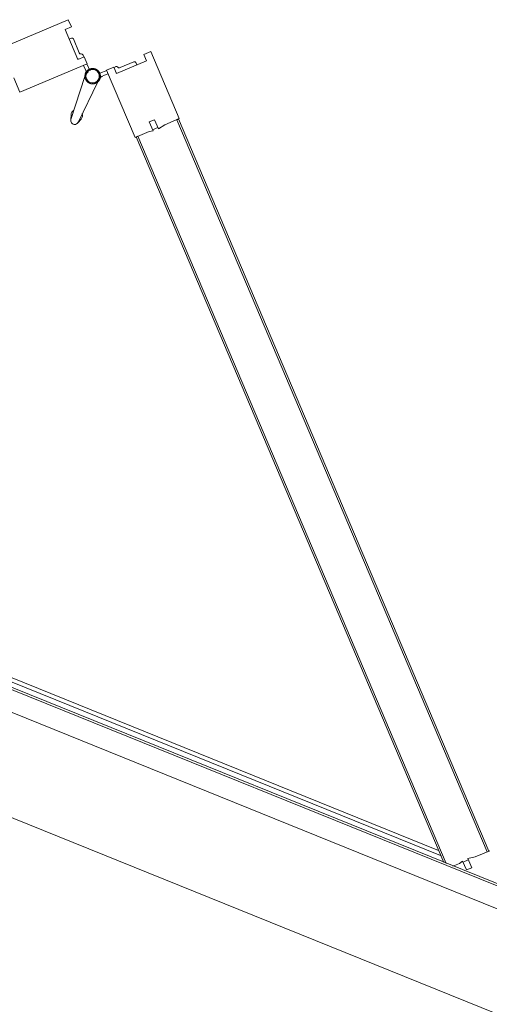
# Model space of a CAD drawing. Header units: millimetres. Extents: x 1512 to 2105, y 794 to 1149.
# Tile 38 of 256: x 1640.404 to 1640.893, y 863.256 to 864.283. Entities that reach past the tile are written whole.
import ezdxf

# ---------------------------------------------------------------- set-up
doc = ezdxf.new("R2010")
doc.units = ezdxf.units.MM
doc.layers.add('A-DOOR', color=31, linetype='Continuous', lineweight=9)

# ---------------------------------------------------------------- blocks, each defined once
blk = doc.blocks.new('5-panel_Bi-fold_external_door_10806 - Type 1-225860-همکف')
at = {"layer": 'A-DOOR'}
for p, q in [((-1.6227, 0.7434), (-1.6764, 0.6897)), ((-1.617, 0.7378), (-1.6227, 0.7434)), ((-1.5305, 0.7449), (-1.5362, 0.7393)), ((-1.4768, 0.6912), (-1.5305, 0.7449)), ((-1.6219, 0.7328), (-1.617, 0.7378)), ((-1.5979, 0.7088), (-1.6219, 0.7328)), ((-1.5312, 0.7343), (-1.5553, 0.7103)), ((-1.5362, 0.7393), (-1.5312, 0.7343)), ((-1.6124, 0.7268), (-1.6142, 0.7251)), ((-1.6124, 0.7268), (-1.6142, 0.7251)), ((-1.6124, 0.7268), (-1.6142, 0.7251)), ((-1.5992, 0.7157), (-1.6103, 0.7268)), ((-1.5429, 0.7284), (-1.554, 0.7173)), ((-1.539, 0.7266), (-1.5407, 0.7284)), ((-1.539, 0.7266), (-1.5407, 0.7284)), ((-1.539, 0.7266), (-1.5407, 0.7284)), ((-1.593, 0.7137), (-1.5979, 0.7088)), ((-1.5931, 0.7136), (-1.5946, 0.715)), ((-1.5873, 0.7081), (-1.593, 0.7137)), ((-1.5657, 0.7094), (-1.5713, 0.7039)), ((-1.5602, 0.7153), (-1.5659, 0.7096)), ((-1.5659, 0.7096), (-1.5121, 0.6558)), ((-1.5553, 0.7103), (-1.5602, 0.7153)), ((-1.5586, 0.7165), (-1.56, 0.7151)), ((-1.641, 0.6543), (-1.5873, 0.7081)), ((-1.5901, 0.7052), (-1.5858, 0.701)), ((-1.5821, 0.7025), (-1.5875, 0.7079)), ((-1.5706, 0.7031), (-1.5708, 0.7033)), ((-1.5706, 0.7031), (-1.5708, 0.7033)), ((-1.5706, 0.7031), (-1.5708, 0.7033)), ((-1.5706, 0.7031), (-1.5708, 0.7033)), ((-1.5706, 0.7031), (-1.5708, 0.7033)), ((-1.5706, 0.7031), (-1.5708, 0.7033)), ((-1.5706, 0.7031), (-1.5708, 0.7033)), ((-1.5706, 0.7031), (-1.5708, 0.7033)), ((-1.5706, 0.7031), (-1.5708, 0.7033)), ((-1.5673, 0.7025), (-1.5631, 0.7068)), ((-1.5844, 0.695), (-1.5811, 0.648)), ((-1.5731, 0.648), (-1.5698, 0.695)), ((-1.4883, 0.6797), (-1.4768, 0.6912)), ((-1.4789, 0.6891), (-1.4775, 0.6905)), ((-1.4789, 0.6891), (-0.8926, 0.1027)), ((-1.4775, 0.6905), (-0.8912, 0.1042)), ((-1.5045, 0.6762), (-1.5003, 0.6804)), ((-1.5003, 0.6804), (-1.493, 0.6731)), ((-1.493, 0.6731), (-1.4883, 0.6797)), ((-1.4974, 0.6691), (-1.5045, 0.6762)), ((-1.501, 0.667), (-1.4974, 0.6691)), ((-1.4982, 0.6698), (-1.4939, 0.6741)), ((-1.6526, 0.6659), (-1.641, 0.6543)), ((-1.5121, 0.6558), (-1.501, 0.667)), ((-1.5114, 0.6566), (-1.51, 0.658)), ((-1.51, 0.658), (-0.9275, 0.0755)), ((-1.5827, 0.6523), (-1.5809, 0.647)), ((-1.5827, 0.6523), (-1.5811, 0.648)), ((-1.5809, 0.647), (-1.5827, 0.6523)), ((-1.5809, 0.647), (-1.5811, 0.648)), ((-1.5733, 0.647), (-1.5714, 0.6523)), ((-1.5714, 0.6523), (-1.5733, 0.647)), ((-1.5733, 0.647), (-1.5732, 0.6474)), ((-1.5714, 0.6523), (-1.5731, 0.648)), ((-1.5114, 0.6566), (-0.9303, 0.0755)), ((-0.8905, 0.1049), (-0.902, 0.0933)), ((-0.8912, 0.1042), (-0.8926, 0.1027)), ((-0.902, 0.0933), (-0.9086, 0.0887)), ((-0.94, 0.0851), (-2.2117, 0.0851)), ((-0.9126, 0.0842), (-0.9147, 0.0807)), ((-0.9055, 0.0771), (-0.9126, 0.0842)), ((-0.9076, 0.0877), (-0.9118, 0.0835)), ((-0.9086, 0.0887), (-0.9012, 0.0814)), ((2.581, 0.0759), (-2.331, 0.0759)), ((2.581, 0.0737), (-2.331, 0.0737)), ((-2.2157, 0.0811), (-0.936, 0.0811)), ((-0.9147, 0.0807), (-0.9199, 0.0755)), ((-0.9012, 0.0814), (-0.9055, 0.0771)), ((-2.331, 0.0516), (2.581, 0.0516)), ((-2.331, -0.05), (2.581, -0.05))]:
    blk.add_line(p, q, dxfattribs=at)
at = {"layer": 'A-DOOR', "flags": 128}
for points in [[(-1.5771, 0.7063), (-1.5774, 0.7063), (-1.5777, 0.7063), (-1.578, 0.7063), (-1.5784, 0.7062), (-1.5787, 0.7062), (-1.579, 0.7061), (-1.5793, 0.706), (-1.5796, 0.7059), (-1.5799, 0.7058), (-1.5802, 0.7057), (-1.5805, 0.7056), (-1.5808, 0.7054), (-1.5811, 0.7053), (-1.5813, 0.7051), (-1.5816, 0.7049), (-1.5819, 0.7048), (-1.5821, 0.7046), (-1.5824, 0.7044), (-1.5826, 0.7041), (-1.5828, 0.7039), (-1.583, 0.7037), (-1.5832, 0.7034), (-1.5834, 0.7032), (-1.5836, 0.7029), (-1.5838, 0.7027), (-1.584, 0.7024), (-1.5841, 0.7021), (-1.5843, 0.7018), (-1.5844, 0.7015), (-1.5845, 0.7012), (-1.5846, 0.7009), (-1.5847, 0.7006), (-1.5848, 0.7003), (-1.5849, 0.7), (-1.585, 0.6997), (-1.585, 0.6994), (-1.585, 0.6991), (-1.5851, 0.6987), (-1.5851, 0.6984), (-1.5851, 0.6981), (-1.5851, 0.6978), (-1.585, 0.6975), (-1.585, 0.6972), (-1.5849, 0.6968), (-1.5849, 0.6965), (-1.5848, 0.6962), (-1.5847, 0.6959), (-1.5846, 0.6956), (-1.5845, 0.6953), (-1.5844, 0.695), (-1.5842, 0.6947), (-1.5841, 0.6944), (-1.5839, 0.6942), (-1.5837, 0.6939), (-1.5836, 0.6936), (-1.5834, 0.6934), (-1.5832, 0.6931), (-1.5829, 0.6929), (-1.5827, 0.6927), (-1.5825, 0.6924), (-1.5822, 0.6922), (-1.582, 0.692), (-1.5817, 0.6918), (-1.5815, 0.6917), (-1.5812, 0.6915), (-1.5809, 0.6913), (-1.5806, 0.6912), (-1.5804, 0.691), (-1.5801, 0.6909), (-1.5798, 0.6908), (-1.5795, 0.6907), (-1.5792, 0.6906), (-1.5788, 0.6905), (-1.5785, 0.6905), (-1.5782, 0.6904), (-1.5779, 0.6904), (-1.5776, 0.6904), (-1.5773, 0.6903), (-1.5771, 0.6903)], [(-1.5845, 0.7012), (-1.5846, 0.7009), (-1.5847, 0.7006), (-1.5848, 0.7003), (-1.5849, 0.7), (-1.585, 0.6997), (-1.585, 0.6994), (-1.585, 0.6991), (-1.5851, 0.6987), (-1.5851, 0.6984), (-1.5851, 0.6981), (-1.5851, 0.6978), (-1.585, 0.6975), (-1.585, 0.6972), (-1.5849, 0.6968), (-1.5849, 0.6965), (-1.5848, 0.6962), (-1.5847, 0.6959), (-1.5846, 0.6956), (-1.5845, 0.6953)], [(-1.5845, 0.7012), (-1.5846, 0.7009), (-1.5847, 0.7006), (-1.5848, 0.7003), (-1.5849, 0.7), (-1.585, 0.6997), (-1.585, 0.6994), (-1.585, 0.6991), (-1.5851, 0.6987), (-1.5851, 0.6984), (-1.5851, 0.6981), (-1.5851, 0.6978), (-1.585, 0.6975), (-1.585, 0.6972), (-1.5849, 0.6968), (-1.5849, 0.6965), (-1.5848, 0.6962), (-1.5847, 0.6959), (-1.5846, 0.6956), (-1.5845, 0.6953)], [(-1.5845, 0.7012), (-1.5846, 0.7009), (-1.5847, 0.7006), (-1.5848, 0.7003), (-1.5849, 0.7), (-1.585, 0.6997), (-1.585, 0.6994), (-1.585, 0.6991), (-1.5851, 0.6987), (-1.5851, 0.6984), (-1.5851, 0.6981), (-1.5851, 0.6978), (-1.585, 0.6975), (-1.585, 0.6972), (-1.5849, 0.6968), (-1.5849, 0.6965), (-1.5848, 0.6962), (-1.5847, 0.6959), (-1.5846, 0.6956), (-1.5845, 0.6953)], [(-1.5845, 0.7012), (-1.5846, 0.7009), (-1.5847, 0.7006), (-1.5848, 0.7003), (-1.5849, 0.7), (-1.585, 0.6997), (-1.585, 0.6994), (-1.585, 0.6991), (-1.5851, 0.6987), (-1.5851, 0.6984), (-1.5851, 0.6981), (-1.5851, 0.6978), (-1.585, 0.6975), (-1.585, 0.6972), (-1.5849, 0.6968), (-1.5849, 0.6965), (-1.5848, 0.6962), (-1.5847, 0.6959), (-1.5846, 0.6956), (-1.5845, 0.6953)], [(-1.5845, 0.7012), (-1.5846, 0.7009), (-1.5847, 0.7006), (-1.5848, 0.7003), (-1.5849, 0.7), (-1.585, 0.6997), (-1.585, 0.6994), (-1.585, 0.6991), (-1.5851, 0.6987), (-1.5851, 0.6984), (-1.5851, 0.6981), (-1.5851, 0.6978), (-1.585, 0.6975), (-1.585, 0.6972), (-1.5849, 0.6968), (-1.5849, 0.6965), (-1.5848, 0.6962), (-1.5847, 0.6959), (-1.5846, 0.6956), (-1.5845, 0.6953)], [(-1.5845, 0.7012), (-1.5846, 0.7009), (-1.5847, 0.7006), (-1.5848, 0.7003), (-1.5849, 0.7), (-1.585, 0.6997), (-1.585, 0.6994), (-1.585, 0.6991), (-1.5851, 0.6987), (-1.5851, 0.6984), (-1.5851, 0.6981), (-1.5851, 0.6978), (-1.585, 0.6975), (-1.585, 0.6972), (-1.5849, 0.6968), (-1.5849, 0.6965), (-1.5848, 0.6962), (-1.5847, 0.6959), (-1.5846, 0.6956), (-1.5845, 0.6953), (-1.5844, 0.695), (-1.5842, 0.6947), (-1.5841, 0.6944), (-1.5839, 0.6942), (-1.5837, 0.6939), (-1.5836, 0.6936), (-1.5834, 0.6934), (-1.5832, 0.6931), (-1.5829, 0.6929), (-1.5827, 0.6927), (-1.5825, 0.6924), (-1.5822, 0.6922), (-1.582, 0.692), (-1.5817, 0.6918), (-1.5815, 0.6917), (-1.5812, 0.6915), (-1.5809, 0.6913), (-1.5806, 0.6912), (-1.5804, 0.691)], [(-1.5845, 0.7012), (-1.5846, 0.7009), (-1.5847, 0.7006), (-1.5848, 0.7003), (-1.5849, 0.7), (-1.585, 0.6997), (-1.585, 0.6994), (-1.585, 0.6991), (-1.5851, 0.6987), (-1.5851, 0.6984), (-1.5851, 0.6981), (-1.5851, 0.6978), (-1.585, 0.6975), (-1.585, 0.6972), (-1.5849, 0.6968), (-1.5849, 0.6965), (-1.5848, 0.6962), (-1.5847, 0.6959), (-1.5846, 0.6956), (-1.5845, 0.6953), (-1.5844, 0.695), (-1.5842, 0.6947), (-1.5841, 0.6944), (-1.5839, 0.6942), (-1.5837, 0.6939), (-1.5836, 0.6936), (-1.5834, 0.6934), (-1.5832, 0.6931), (-1.5829, 0.6929), (-1.5827, 0.6927), (-1.5825, 0.6924), (-1.5822, 0.6922), (-1.582, 0.692), (-1.5817, 0.6918), (-1.5815, 0.6917), (-1.5812, 0.6915), (-1.5809, 0.6913), (-1.5806, 0.6912), (-1.5804, 0.691)], [(-1.5845, 0.7012), (-1.5846, 0.7009), (-1.5847, 0.7006), (-1.5848, 0.7003), (-1.5849, 0.7), (-1.585, 0.6997), (-1.585, 0.6994), (-1.585, 0.6991), (-1.5851, 0.6987), (-1.5851, 0.6984), (-1.5851, 0.6981), (-1.5851, 0.6978), (-1.585, 0.6975), (-1.585, 0.6972), (-1.5849, 0.6968), (-1.5849, 0.6965), (-1.5848, 0.6962), (-1.5847, 0.6959), (-1.5846, 0.6956), (-1.5845, 0.6953), (-1.5844, 0.695), (-1.5842, 0.6947), (-1.5841, 0.6944), (-1.5839, 0.6942), (-1.5837, 0.6939), (-1.5836, 0.6936), (-1.5834, 0.6934), (-1.5832, 0.6931), (-1.5829, 0.6929), (-1.5827, 0.6927), (-1.5825, 0.6924), (-1.5822, 0.6922), (-1.582, 0.692), (-1.5817, 0.6918), (-1.5815, 0.6917), (-1.5812, 0.6915), (-1.5809, 0.6913), (-1.5806, 0.6912), (-1.5804, 0.691)], [(-1.5845, 0.7012), (-1.5846, 0.7009), (-1.5847, 0.7006), (-1.5848, 0.7003), (-1.5849, 0.7), (-1.585, 0.6997), (-1.585, 0.6994), (-1.585, 0.6991), (-1.5851, 0.6987), (-1.5851, 0.6984), (-1.5851, 0.6981), (-1.5851, 0.6978), (-1.585, 0.6975), (-1.585, 0.6972), (-1.5849, 0.6968), (-1.5849, 0.6965), (-1.5848, 0.6962), (-1.5847, 0.6959), (-1.5846, 0.6956), (-1.5845, 0.6953), (-1.5844, 0.695), (-1.5842, 0.6947), (-1.5841, 0.6944), (-1.5839, 0.6942), (-1.5837, 0.6939), (-1.5836, 0.6936), (-1.5834, 0.6934), (-1.5832, 0.6931), (-1.5829, 0.6929), (-1.5827, 0.6927), (-1.5825, 0.6924), (-1.5822, 0.6922), (-1.582, 0.692), (-1.5817, 0.6918), (-1.5815, 0.6917), (-1.5812, 0.6915), (-1.5809, 0.6913), (-1.5806, 0.6912), (-1.5804, 0.691)], [(-1.5845, 0.7012), (-1.5846, 0.7009), (-1.5847, 0.7006), (-1.5848, 0.7003), (-1.5849, 0.7), (-1.585, 0.6997), (-1.585, 0.6994), (-1.585, 0.6991), (-1.5851, 0.6987), (-1.5851, 0.6984), (-1.5851, 0.6981), (-1.5851, 0.6978), (-1.585, 0.6975), (-1.585, 0.6972), (-1.5849, 0.6968), (-1.5849, 0.6965), (-1.5848, 0.6962), (-1.5847, 0.6959), (-1.5846, 0.6956), (-1.5845, 0.6953)], [(-1.5845, 0.7012), (-1.5846, 0.7009), (-1.5847, 0.7006), (-1.5848, 0.7003), (-1.5849, 0.7), (-1.585, 0.6997), (-1.585, 0.6994), (-1.585, 0.6991), (-1.5851, 0.6987), (-1.5851, 0.6984), (-1.5851, 0.6981), (-1.5851, 0.6978), (-1.585, 0.6975), (-1.585, 0.6972), (-1.5849, 0.6968), (-1.5849, 0.6965), (-1.5848, 0.6962), (-1.5847, 0.6959), (-1.5846, 0.6956), (-1.5845, 0.6953)], [(-1.5845, 0.7012), (-1.5846, 0.7009), (-1.5847, 0.7006), (-1.5848, 0.7003), (-1.5849, 0.7), (-1.585, 0.6997), (-1.585, 0.6994), (-1.585, 0.6991), (-1.5851, 0.6987), (-1.5851, 0.6984), (-1.5851, 0.6981), (-1.5851, 0.6978), (-1.585, 0.6975), (-1.585, 0.6972), (-1.5849, 0.6968), (-1.5849, 0.6965), (-1.5848, 0.6962), (-1.5847, 0.6959), (-1.5846, 0.6956), (-1.5845, 0.6953)], [(-1.5845, 0.7012), (-1.5846, 0.7009), (-1.5847, 0.7006), (-1.5848, 0.7003), (-1.5849, 0.7), (-1.585, 0.6997), (-1.585, 0.6994), (-1.585, 0.6991), (-1.5851, 0.6987), (-1.5851, 0.6984), (-1.5851, 0.6981), (-1.5851, 0.6978), (-1.585, 0.6975), (-1.585, 0.6972), (-1.5849, 0.6968), (-1.5849, 0.6965), (-1.5848, 0.6962), (-1.5847, 0.6959), (-1.5846, 0.6956), (-1.5845, 0.6953)], [(-1.5774, 0.7063), (-1.5777, 0.7063), (-1.578, 0.7063), (-1.5784, 0.7062), (-1.5787, 0.7062), (-1.579, 0.7061), (-1.5793, 0.706), (-1.5796, 0.7059), (-1.5799, 0.7058), (-1.5802, 0.7057), (-1.5805, 0.7056), (-1.5808, 0.7054), (-1.5811, 0.7053), (-1.5813, 0.7051), (-1.5816, 0.7049), (-1.5819, 0.7048), (-1.5821, 0.7046), (-1.5824, 0.7044), (-1.5826, 0.7041), (-1.5828, 0.7039), (-1.583, 0.7037)], [(-1.5774, 0.7063), (-1.5777, 0.7063), (-1.578, 0.7063), (-1.5784, 0.7062), (-1.5787, 0.7062), (-1.579, 0.7061), (-1.5793, 0.706), (-1.5796, 0.7059), (-1.5799, 0.7058), (-1.5802, 0.7057), (-1.5805, 0.7056), (-1.5808, 0.7054), (-1.5811, 0.7053), (-1.5813, 0.7051), (-1.5816, 0.7049), (-1.5819, 0.7048), (-1.5821, 0.7046), (-1.5824, 0.7044), (-1.5826, 0.7041), (-1.5828, 0.7039), (-1.583, 0.7037)], [(-1.5774, 0.7063), (-1.5777, 0.7063), (-1.578, 0.7063), (-1.5784, 0.7062), (-1.5787, 0.7062), (-1.579, 0.7061), (-1.5793, 0.706), (-1.5796, 0.7059), (-1.5799, 0.7058), (-1.5802, 0.7057), (-1.5805, 0.7056), (-1.5808, 0.7054), (-1.5811, 0.7053), (-1.5813, 0.7051), (-1.5816, 0.7049), (-1.5819, 0.7048), (-1.5821, 0.7046), (-1.5824, 0.7044), (-1.5826, 0.7041), (-1.5828, 0.7039), (-1.583, 0.7037)], [(-1.5774, 0.7063), (-1.5777, 0.7063), (-1.578, 0.7063), (-1.5784, 0.7062), (-1.5787, 0.7062), (-1.579, 0.7061), (-1.5793, 0.706), (-1.5796, 0.7059), (-1.5799, 0.7058), (-1.5802, 0.7057), (-1.5805, 0.7056), (-1.5808, 0.7054), (-1.5811, 0.7053), (-1.5813, 0.7051), (-1.5816, 0.7049), (-1.5819, 0.7048), (-1.5821, 0.7046), (-1.5824, 0.7044), (-1.5826, 0.7041), (-1.5828, 0.7039), (-1.583, 0.7037)], [(-1.5774, 0.7063), (-1.5777, 0.7063), (-1.578, 0.7063), (-1.5784, 0.7062), (-1.5787, 0.7062), (-1.579, 0.7061), (-1.5793, 0.706), (-1.5796, 0.7059), (-1.5799, 0.7058), (-1.5802, 0.7057), (-1.5805, 0.7056), (-1.5808, 0.7054), (-1.5811, 0.7053), (-1.5813, 0.7051), (-1.5816, 0.7049), (-1.5819, 0.7048), (-1.5821, 0.7046), (-1.5824, 0.7044), (-1.5826, 0.7041), (-1.5828, 0.7039), (-1.583, 0.7037)], [(-1.5771, 0.7063), (-1.5774, 0.7063), (-1.5777, 0.7063), (-1.578, 0.7063), (-1.5784, 0.7062), (-1.5787, 0.7062), (-1.579, 0.7061), (-1.5793, 0.706), (-1.5796, 0.7059), (-1.5799, 0.7058), (-1.5802, 0.7057), (-1.5805, 0.7056), (-1.5808, 0.7054), (-1.5811, 0.7053), (-1.5813, 0.7051), (-1.5816, 0.7049), (-1.5819, 0.7048), (-1.5821, 0.7046), (-1.5824, 0.7044), (-1.5826, 0.7041), (-1.5828, 0.7039), (-1.583, 0.7037)], [(-1.5771, 0.7063), (-1.5774, 0.7063), (-1.5777, 0.7063), (-1.578, 0.7063), (-1.5784, 0.7062), (-1.5787, 0.7062), (-1.579, 0.7061), (-1.5793, 0.706), (-1.5796, 0.7059), (-1.5799, 0.7058), (-1.5802, 0.7057), (-1.5805, 0.7056), (-1.5808, 0.7054), (-1.5811, 0.7053), (-1.5813, 0.7051), (-1.5816, 0.7049), (-1.5819, 0.7048), (-1.5821, 0.7046), (-1.5824, 0.7044), (-1.5826, 0.7041), (-1.5828, 0.7039), (-1.583, 0.7037)], [(-1.5771, 0.7063), (-1.5774, 0.7063), (-1.5777, 0.7063), (-1.578, 0.7063), (-1.5784, 0.7062), (-1.5787, 0.7062), (-1.579, 0.7061), (-1.5793, 0.706), (-1.5796, 0.7059), (-1.5799, 0.7058), (-1.5802, 0.7057), (-1.5805, 0.7056), (-1.5808, 0.7054), (-1.5811, 0.7053), (-1.5813, 0.7051), (-1.5816, 0.7049), (-1.5819, 0.7048), (-1.5821, 0.7046), (-1.5824, 0.7044), (-1.5826, 0.7041), (-1.5828, 0.7039), (-1.583, 0.7037)], [(-1.5771, 0.7063), (-1.5774, 0.7063), (-1.5777, 0.7063), (-1.578, 0.7063), (-1.5784, 0.7062), (-1.5787, 0.7062), (-1.579, 0.7061), (-1.5793, 0.706), (-1.5796, 0.7059), (-1.5799, 0.7058), (-1.5802, 0.7057), (-1.5805, 0.7056), (-1.5808, 0.7054), (-1.5811, 0.7053), (-1.5813, 0.7051), (-1.5816, 0.7049), (-1.5819, 0.7048), (-1.5821, 0.7046), (-1.5824, 0.7044), (-1.5826, 0.7041), (-1.5828, 0.7039), (-1.583, 0.7037)], [(-1.5774, 0.7063), (-1.5777, 0.7063), (-1.578, 0.7063), (-1.5784, 0.7062), (-1.5787, 0.7062), (-1.579, 0.7061), (-1.5793, 0.706), (-1.5796, 0.7059), (-1.5799, 0.7058), (-1.5802, 0.7057), (-1.5805, 0.7056), (-1.5808, 0.7054), (-1.5811, 0.7053), (-1.5813, 0.7051), (-1.5816, 0.7049), (-1.5819, 0.7048), (-1.5821, 0.7046), (-1.5824, 0.7044), (-1.5826, 0.7041), (-1.5828, 0.7039), (-1.583, 0.7037)], [(-1.5774, 0.7063), (-1.5777, 0.7063), (-1.578, 0.7063), (-1.5784, 0.7062), (-1.5787, 0.7062), (-1.579, 0.7061), (-1.5793, 0.706), (-1.5796, 0.7059), (-1.5799, 0.7058), (-1.5802, 0.7057), (-1.5805, 0.7056), (-1.5808, 0.7054), (-1.5811, 0.7053), (-1.5813, 0.7051), (-1.5816, 0.7049), (-1.5819, 0.7048), (-1.5821, 0.7046), (-1.5824, 0.7044), (-1.5826, 0.7041), (-1.5828, 0.7039), (-1.583, 0.7037)], [(-1.5774, 0.7063), (-1.5777, 0.7063), (-1.578, 0.7063), (-1.5784, 0.7062), (-1.5787, 0.7062), (-1.579, 0.7061), (-1.5793, 0.706), (-1.5796, 0.7059), (-1.5799, 0.7058), (-1.5802, 0.7057), (-1.5805, 0.7056), (-1.5808, 0.7054), (-1.5811, 0.7053), (-1.5813, 0.7051), (-1.5816, 0.7049), (-1.5819, 0.7048), (-1.5821, 0.7046), (-1.5824, 0.7044), (-1.5826, 0.7041), (-1.5828, 0.7039), (-1.583, 0.7037)], [(-1.5774, 0.7063), (-1.5777, 0.7063), (-1.578, 0.7063), (-1.5784, 0.7062), (-1.5787, 0.7062), (-1.579, 0.7061), (-1.5793, 0.706), (-1.5796, 0.7059), (-1.5799, 0.7058), (-1.5802, 0.7057), (-1.5805, 0.7056), (-1.5808, 0.7054), (-1.5811, 0.7053), (-1.5813, 0.7051), (-1.5816, 0.7049), (-1.5819, 0.7048), (-1.5821, 0.7046), (-1.5824, 0.7044), (-1.5826, 0.7041), (-1.5828, 0.7039), (-1.583, 0.7037)], [(-1.5712, 0.7038), (-1.5714, 0.704), (-1.5717, 0.7042), (-1.5719, 0.7045), (-1.5722, 0.7047), (-1.5724, 0.7048), (-1.5727, 0.705), (-1.573, 0.7052), (-1.5732, 0.7054), (-1.5735, 0.7055), (-1.5738, 0.7056), (-1.5741, 0.7058), (-1.5744, 0.7059), (-1.5747, 0.706), (-1.575, 0.7061), (-1.5753, 0.7061), (-1.5756, 0.7062), (-1.576, 0.7063), (-1.5763, 0.7063), (-1.5766, 0.7063), (-1.5769, 0.7063), (-1.5771, 0.7063)], [(-1.5771, 0.6903), (-1.5768, 0.6903), (-1.5764, 0.6904), (-1.5761, 0.6904), (-1.5758, 0.6904), (-1.5755, 0.6905), (-1.5752, 0.6906), (-1.5749, 0.6907), (-1.5746, 0.6907), (-1.5743, 0.6909), (-1.574, 0.691), (-1.5737, 0.6911), (-1.5734, 0.6912), (-1.5731, 0.6914), (-1.5728, 0.6916), (-1.5726, 0.6917), (-1.5723, 0.6919), (-1.5721, 0.6921), (-1.5718, 0.6923), (-1.5716, 0.6925), (-1.5713, 0.6928), (-1.5711, 0.693), (-1.5709, 0.6932), (-1.5707, 0.6935), (-1.5705, 0.6938), (-1.5704, 0.694), (-1.5702, 0.6943), (-1.57, 0.6946), (-1.5699, 0.6949), (-1.5697, 0.6951), (-1.5696, 0.6954), (-1.5695, 0.6957), (-1.5694, 0.696), (-1.5693, 0.6964), (-1.5693, 0.6967), (-1.5692, 0.697), (-1.5692, 0.6973), (-1.5691, 0.6976), (-1.5691, 0.6979), (-1.5691, 0.6983), (-1.5691, 0.6986), (-1.5691, 0.6989), (-1.5691, 0.6992), (-1.5692, 0.6995), (-1.5692, 0.6998), (-1.5693, 0.7002), (-1.5694, 0.7005), (-1.5695, 0.7008), (-1.5696, 0.7011), (-1.5697, 0.7014), (-1.5698, 0.7017), (-1.5699, 0.702), (-1.5701, 0.7022), (-1.5703, 0.7025), (-1.5704, 0.7028), (-1.5706, 0.7031), (-1.5708, 0.7033), (-1.571, 0.7036), (-1.5712, 0.7038), (-1.5714, 0.704), (-1.5717, 0.7042), (-1.5719, 0.7045), (-1.5722, 0.7047), (-1.5724, 0.7048), (-1.5727, 0.705), (-1.573, 0.7052), (-1.5732, 0.7054), (-1.5735, 0.7055), (-1.5738, 0.7056), (-1.5741, 0.7058), (-1.5744, 0.7059), (-1.5747, 0.706), (-1.575, 0.7061), (-1.5753, 0.7061), (-1.5756, 0.7062), (-1.576, 0.7063), (-1.5763, 0.7063), (-1.5766, 0.7063), (-1.5769, 0.7063), (-1.5771, 0.7063)], [(-1.5712, 0.7038), (-1.5714, 0.704), (-1.5717, 0.7042), (-1.5719, 0.7045), (-1.5722, 0.7047), (-1.5724, 0.7048), (-1.5727, 0.705), (-1.573, 0.7052), (-1.5732, 0.7054), (-1.5735, 0.7055), (-1.5738, 0.7056), (-1.5741, 0.7058), (-1.5744, 0.7059), (-1.5747, 0.706), (-1.575, 0.7061), (-1.5753, 0.7061), (-1.5756, 0.7062), (-1.576, 0.7063), (-1.5763, 0.7063), (-1.5766, 0.7063), (-1.5769, 0.7063), (-1.5771, 0.7063)], [(-1.5712, 0.7038), (-1.5714, 0.704), (-1.5717, 0.7042), (-1.5719, 0.7045), (-1.5722, 0.7047), (-1.5724, 0.7048), (-1.5727, 0.705), (-1.573, 0.7052), (-1.5732, 0.7054), (-1.5735, 0.7055), (-1.5738, 0.7056), (-1.5741, 0.7058), (-1.5744, 0.7059), (-1.5747, 0.706), (-1.575, 0.7061), (-1.5753, 0.7061), (-1.5756, 0.7062), (-1.576, 0.7063), (-1.5763, 0.7063), (-1.5766, 0.7063), (-1.5769, 0.7063), (-1.5771, 0.7063)], [(-1.5712, 0.7038), (-1.5714, 0.704), (-1.5717, 0.7042), (-1.5719, 0.7045), (-1.5722, 0.7047), (-1.5724, 0.7048), (-1.5727, 0.705), (-1.573, 0.7052), (-1.5732, 0.7054), (-1.5735, 0.7055), (-1.5738, 0.7056), (-1.5741, 0.7058), (-1.5744, 0.7059), (-1.5747, 0.706), (-1.575, 0.7061), (-1.5753, 0.7061), (-1.5756, 0.7062), (-1.576, 0.7063), (-1.5763, 0.7063), (-1.5766, 0.7063), (-1.5769, 0.7063), (-1.5771, 0.7063)], [(-1.5771, 0.6903), (-1.5768, 0.6903), (-1.5764, 0.6904), (-1.5761, 0.6904), (-1.5758, 0.6904), (-1.5755, 0.6905), (-1.5752, 0.6906), (-1.5749, 0.6907), (-1.5746, 0.6907), (-1.5743, 0.6909), (-1.574, 0.691), (-1.5737, 0.6911), (-1.5734, 0.6912), (-1.5731, 0.6914), (-1.5728, 0.6916), (-1.5726, 0.6917), (-1.5723, 0.6919), (-1.5721, 0.6921), (-1.5718, 0.6923), (-1.5716, 0.6925), (-1.5713, 0.6928), (-1.5711, 0.693), (-1.5709, 0.6932), (-1.5707, 0.6935), (-1.5705, 0.6938), (-1.5704, 0.694), (-1.5702, 0.6943), (-1.57, 0.6946), (-1.5699, 0.6949), (-1.5697, 0.6951), (-1.5696, 0.6954), (-1.5695, 0.6957), (-1.5694, 0.696), (-1.5693, 0.6964), (-1.5693, 0.6967), (-1.5692, 0.697), (-1.5692, 0.6973), (-1.5691, 0.6976), (-1.5691, 0.6979), (-1.5691, 0.6983), (-1.5691, 0.6986), (-1.5691, 0.6989), (-1.5691, 0.6992), (-1.5692, 0.6995), (-1.5692, 0.6998), (-1.5693, 0.7002), (-1.5694, 0.7005), (-1.5695, 0.7008), (-1.5696, 0.7011), (-1.5697, 0.7014), (-1.5698, 0.7017), (-1.5699, 0.702), (-1.5701, 0.7022), (-1.5703, 0.7025), (-1.5704, 0.7028), (-1.5706, 0.7031), (-1.5708, 0.7033)], [(-1.5771, 0.6903), (-1.5768, 0.6903), (-1.5764, 0.6904), (-1.5761, 0.6904), (-1.5758, 0.6904), (-1.5755, 0.6905), (-1.5752, 0.6906), (-1.5749, 0.6907), (-1.5746, 0.6907), (-1.5743, 0.6909), (-1.574, 0.691), (-1.5737, 0.6911), (-1.5734, 0.6912), (-1.5731, 0.6914), (-1.5728, 0.6916), (-1.5726, 0.6917), (-1.5723, 0.6919), (-1.5721, 0.6921), (-1.5718, 0.6923), (-1.5716, 0.6925), (-1.5713, 0.6928), (-1.5711, 0.693), (-1.5709, 0.6932), (-1.5707, 0.6935), (-1.5705, 0.6938), (-1.5704, 0.694), (-1.5702, 0.6943), (-1.57, 0.6946), (-1.5699, 0.6949), (-1.5697, 0.6951), (-1.5696, 0.6954), (-1.5695, 0.6957), (-1.5694, 0.696), (-1.5693, 0.6964), (-1.5693, 0.6967), (-1.5692, 0.697), (-1.5692, 0.6973), (-1.5691, 0.6976), (-1.5691, 0.6979), (-1.5691, 0.6983), (-1.5691, 0.6986), (-1.5691, 0.6989), (-1.5691, 0.6992), (-1.5692, 0.6995), (-1.5692, 0.6998), (-1.5693, 0.7002), (-1.5694, 0.7005), (-1.5695, 0.7008), (-1.5696, 0.7011), (-1.5697, 0.7014), (-1.5698, 0.7017), (-1.5699, 0.702), (-1.5701, 0.7022), (-1.5703, 0.7025), (-1.5704, 0.7028), (-1.5706, 0.7031), (-1.5708, 0.7033)], [(-1.5771, 0.6903), (-1.5768, 0.6903), (-1.5764, 0.6904), (-1.5761, 0.6904), (-1.5758, 0.6904), (-1.5755, 0.6905), (-1.5752, 0.6906), (-1.5749, 0.6907), (-1.5746, 0.6907), (-1.5743, 0.6909), (-1.574, 0.691), (-1.5737, 0.6911), (-1.5734, 0.6912), (-1.5731, 0.6914), (-1.5728, 0.6916), (-1.5726, 0.6917), (-1.5723, 0.6919), (-1.5721, 0.6921), (-1.5718, 0.6923), (-1.5716, 0.6925), (-1.5713, 0.6928), (-1.5711, 0.693), (-1.5709, 0.6932), (-1.5707, 0.6935), (-1.5705, 0.6938), (-1.5704, 0.694), (-1.5702, 0.6943), (-1.57, 0.6946), (-1.5699, 0.6949), (-1.5697, 0.6951), (-1.5696, 0.6954), (-1.5695, 0.6957), (-1.5694, 0.696), (-1.5693, 0.6964), (-1.5693, 0.6967), (-1.5692, 0.697), (-1.5692, 0.6973), (-1.5691, 0.6976), (-1.5691, 0.6979), (-1.5691, 0.6983), (-1.5691, 0.6986), (-1.5691, 0.6989), (-1.5691, 0.6992), (-1.5692, 0.6995), (-1.5692, 0.6998), (-1.5693, 0.7002), (-1.5694, 0.7005), (-1.5695, 0.7008), (-1.5696, 0.7011), (-1.5697, 0.7014), (-1.5698, 0.7017), (-1.5699, 0.702), (-1.5701, 0.7022), (-1.5703, 0.7025), (-1.5704, 0.7028), (-1.5706, 0.7031), (-1.5708, 0.7033)], [(-1.5771, 0.6903), (-1.5768, 0.6903), (-1.5764, 0.6904), (-1.5761, 0.6904), (-1.5758, 0.6904), (-1.5755, 0.6905), (-1.5752, 0.6906), (-1.5749, 0.6907), (-1.5746, 0.6907), (-1.5743, 0.6909), (-1.574, 0.691), (-1.5737, 0.6911), (-1.5734, 0.6912), (-1.5731, 0.6914), (-1.5728, 0.6916), (-1.5726, 0.6917), (-1.5723, 0.6919), (-1.5721, 0.6921), (-1.5718, 0.6923), (-1.5716, 0.6925), (-1.5713, 0.6928), (-1.5711, 0.693), (-1.5709, 0.6932), (-1.5707, 0.6935), (-1.5705, 0.6938), (-1.5704, 0.694), (-1.5702, 0.6943), (-1.57, 0.6946), (-1.5699, 0.6949), (-1.5697, 0.6951), (-1.5696, 0.6954), (-1.5695, 0.6957), (-1.5694, 0.696), (-1.5693, 0.6964), (-1.5693, 0.6967), (-1.5692, 0.697), (-1.5692, 0.6973), (-1.5691, 0.6976), (-1.5691, 0.6979), (-1.5691, 0.6983), (-1.5691, 0.6986), (-1.5691, 0.6989), (-1.5691, 0.6992), (-1.5692, 0.6995), (-1.5692, 0.6998), (-1.5693, 0.7002), (-1.5694, 0.7005), (-1.5695, 0.7008), (-1.5696, 0.7011), (-1.5697, 0.7014), (-1.5698, 0.7017), (-1.5699, 0.702), (-1.5701, 0.7022), (-1.5703, 0.7025), (-1.5704, 0.7028), (-1.5706, 0.7031), (-1.5708, 0.7033)], [(-1.5741, 0.7058), (-1.5744, 0.7059), (-1.5747, 0.706), (-1.575, 0.7061), (-1.5753, 0.7061), (-1.5756, 0.7062), (-1.576, 0.7063), (-1.5763, 0.7063), (-1.5766, 0.7063)], [(-1.5741, 0.7058), (-1.5744, 0.7059), (-1.5747, 0.706), (-1.575, 0.7061), (-1.5753, 0.7061), (-1.5756, 0.7062), (-1.576, 0.7063), (-1.5763, 0.7063), (-1.5766, 0.7063)], [(-1.5741, 0.7058), (-1.5744, 0.7059), (-1.5747, 0.706), (-1.575, 0.7061), (-1.5753, 0.7061), (-1.5756, 0.7062), (-1.576, 0.7063), (-1.5763, 0.7063), (-1.5766, 0.7063)], [(-1.5741, 0.7058), (-1.5744, 0.7059), (-1.5747, 0.706), (-1.575, 0.7061), (-1.5753, 0.7061), (-1.5756, 0.7062), (-1.576, 0.7063), (-1.5763, 0.7063), (-1.5766, 0.7063)], [(-1.5741, 0.7058), (-1.5744, 0.7059), (-1.5747, 0.706), (-1.575, 0.7061), (-1.5753, 0.7061), (-1.5756, 0.7062), (-1.576, 0.7063), (-1.5763, 0.7063), (-1.5766, 0.7063)], [(-1.5741, 0.7058), (-1.5744, 0.7059), (-1.5747, 0.706), (-1.575, 0.7061), (-1.5753, 0.7061), (-1.5756, 0.7062), (-1.576, 0.7063), (-1.5763, 0.7063), (-1.5766, 0.7063)], [(-1.5741, 0.7058), (-1.5744, 0.7059), (-1.5747, 0.706), (-1.575, 0.7061), (-1.5753, 0.7061), (-1.5756, 0.7062), (-1.576, 0.7063), (-1.5763, 0.7063), (-1.5766, 0.7063)], [(-1.5741, 0.7058), (-1.5744, 0.7059), (-1.5747, 0.706), (-1.575, 0.7061), (-1.5753, 0.7061), (-1.5756, 0.7062), (-1.576, 0.7063), (-1.5763, 0.7063), (-1.5766, 0.7063)], [(-1.5741, 0.7058), (-1.5744, 0.7059), (-1.5747, 0.706), (-1.575, 0.7061), (-1.5753, 0.7061), (-1.5756, 0.7062), (-1.576, 0.7063), (-1.5763, 0.7063), (-1.5766, 0.7063)], [(-1.5712, 0.7038), (-1.5714, 0.704), (-1.5717, 0.7042), (-1.5719, 0.7045), (-1.5722, 0.7047), (-1.5724, 0.7048), (-1.5727, 0.705), (-1.573, 0.7052), (-1.5732, 0.7054), (-1.5735, 0.7055), (-1.5738, 0.7056)], [(-1.5712, 0.7038), (-1.5714, 0.704), (-1.5717, 0.7042), (-1.5719, 0.7045), (-1.5722, 0.7047), (-1.5724, 0.7048), (-1.5727, 0.705), (-1.573, 0.7052), (-1.5732, 0.7054), (-1.5735, 0.7055), (-1.5738, 0.7056)], [(-1.5712, 0.7038), (-1.5714, 0.704), (-1.5717, 0.7042), (-1.5719, 0.7045), (-1.5722, 0.7047), (-1.5724, 0.7048), (-1.5727, 0.705), (-1.573, 0.7052), (-1.5732, 0.7054), (-1.5735, 0.7055), (-1.5738, 0.7056)], [(-1.5712, 0.7038), (-1.5714, 0.704), (-1.5717, 0.7042), (-1.5719, 0.7045), (-1.5722, 0.7047), (-1.5724, 0.7048), (-1.5727, 0.705), (-1.573, 0.7052), (-1.5732, 0.7054), (-1.5735, 0.7055), (-1.5738, 0.7056)], [(-1.5712, 0.7038), (-1.5714, 0.704), (-1.5717, 0.7042), (-1.5719, 0.7045), (-1.5722, 0.7047), (-1.5724, 0.7048), (-1.5727, 0.705), (-1.573, 0.7052), (-1.5732, 0.7054), (-1.5735, 0.7055), (-1.5738, 0.7056)], [(-1.5712, 0.7038), (-1.5714, 0.704), (-1.5717, 0.7042), (-1.5719, 0.7045), (-1.5722, 0.7047), (-1.5724, 0.7048), (-1.5727, 0.705), (-1.573, 0.7052), (-1.5732, 0.7054), (-1.5735, 0.7055), (-1.5738, 0.7056)], [(-1.5712, 0.7038), (-1.5714, 0.704), (-1.5717, 0.7042), (-1.5719, 0.7045), (-1.5722, 0.7047), (-1.5724, 0.7048), (-1.5727, 0.705), (-1.573, 0.7052), (-1.5732, 0.7054), (-1.5735, 0.7055), (-1.5738, 0.7056)], [(-1.5712, 0.7038), (-1.5714, 0.704), (-1.5717, 0.7042), (-1.5719, 0.7045), (-1.5722, 0.7047), (-1.5724, 0.7048), (-1.5727, 0.705), (-1.573, 0.7052), (-1.5732, 0.7054), (-1.5735, 0.7055), (-1.5738, 0.7056)], [(-1.5712, 0.7038), (-1.5714, 0.704), (-1.5717, 0.7042), (-1.5719, 0.7045), (-1.5722, 0.7047), (-1.5724, 0.7048), (-1.5727, 0.705), (-1.573, 0.7052), (-1.5732, 0.7054), (-1.5735, 0.7055), (-1.5738, 0.7056)], [(-1.5696, 0.6954), (-1.5695, 0.6957), (-1.5694, 0.696), (-1.5693, 0.6964), (-1.5693, 0.6967), (-1.5692, 0.697), (-1.5692, 0.6973), (-1.5691, 0.6976), (-1.5691, 0.6979), (-1.5691, 0.6983), (-1.5691, 0.6986), (-1.5691, 0.6989), (-1.5691, 0.6992), (-1.5692, 0.6995), (-1.5692, 0.6998), (-1.5693, 0.7002), (-1.5694, 0.7005), (-1.5695, 0.7008), (-1.5696, 0.7011), (-1.5697, 0.7014), (-1.5698, 0.7017), (-1.5699, 0.702), (-1.5701, 0.7022)], [(-1.5696, 0.6954), (-1.5695, 0.6957), (-1.5694, 0.696), (-1.5693, 0.6964), (-1.5693, 0.6967), (-1.5692, 0.697), (-1.5692, 0.6973), (-1.5691, 0.6976), (-1.5691, 0.6979), (-1.5691, 0.6983), (-1.5691, 0.6986), (-1.5691, 0.6989), (-1.5691, 0.6992), (-1.5692, 0.6995), (-1.5692, 0.6998), (-1.5693, 0.7002), (-1.5694, 0.7005), (-1.5695, 0.7008), (-1.5696, 0.7011), (-1.5697, 0.7014), (-1.5698, 0.7017), (-1.5699, 0.702)], [(-1.5696, 0.6954), (-1.5695, 0.6957), (-1.5694, 0.696), (-1.5693, 0.6964), (-1.5693, 0.6967), (-1.5692, 0.697), (-1.5692, 0.6973), (-1.5691, 0.6976), (-1.5691, 0.6979), (-1.5691, 0.6983), (-1.5691, 0.6986), (-1.5691, 0.6989), (-1.5691, 0.6992), (-1.5692, 0.6995), (-1.5692, 0.6998), (-1.5693, 0.7002), (-1.5694, 0.7005), (-1.5695, 0.7008), (-1.5696, 0.7011), (-1.5697, 0.7014), (-1.5698, 0.7017), (-1.5699, 0.702)], [(-1.5696, 0.6954), (-1.5695, 0.6957), (-1.5694, 0.696), (-1.5693, 0.6964), (-1.5693, 0.6967), (-1.5692, 0.697), (-1.5692, 0.6973), (-1.5691, 0.6976), (-1.5691, 0.6979), (-1.5691, 0.6983), (-1.5691, 0.6986), (-1.5691, 0.6989), (-1.5691, 0.6992), (-1.5692, 0.6995), (-1.5692, 0.6998), (-1.5693, 0.7002), (-1.5694, 0.7005), (-1.5695, 0.7008), (-1.5696, 0.7011), (-1.5697, 0.7014), (-1.5698, 0.7017), (-1.5699, 0.702)], [(-1.5696, 0.6954), (-1.5695, 0.6957), (-1.5694, 0.696), (-1.5693, 0.6964), (-1.5693, 0.6967), (-1.5692, 0.697), (-1.5692, 0.6973), (-1.5691, 0.6976), (-1.5691, 0.6979), (-1.5691, 0.6983), (-1.5691, 0.6986), (-1.5691, 0.6989), (-1.5691, 0.6992), (-1.5692, 0.6995), (-1.5692, 0.6998), (-1.5693, 0.7002), (-1.5694, 0.7005), (-1.5695, 0.7008), (-1.5696, 0.7011), (-1.5697, 0.7014), (-1.5698, 0.7017), (-1.5699, 0.702)], [(-1.5696, 0.6954), (-1.5695, 0.6957), (-1.5694, 0.696), (-1.5693, 0.6964), (-1.5693, 0.6967), (-1.5692, 0.697), (-1.5692, 0.6973), (-1.5691, 0.6976), (-1.5691, 0.6979), (-1.5691, 0.6983), (-1.5691, 0.6986), (-1.5691, 0.6989), (-1.5691, 0.6992), (-1.5692, 0.6995), (-1.5692, 0.6998), (-1.5693, 0.7002), (-1.5694, 0.7005), (-1.5695, 0.7008), (-1.5696, 0.7011), (-1.5697, 0.7014), (-1.5698, 0.7017), (-1.5699, 0.702)], [(-1.5696, 0.6954), (-1.5695, 0.6957), (-1.5694, 0.696), (-1.5693, 0.6964), (-1.5693, 0.6967), (-1.5692, 0.697), (-1.5692, 0.6973), (-1.5691, 0.6976), (-1.5691, 0.6979), (-1.5691, 0.6983), (-1.5691, 0.6986), (-1.5691, 0.6989), (-1.5691, 0.6992), (-1.5692, 0.6995), (-1.5692, 0.6998), (-1.5693, 0.7002), (-1.5694, 0.7005), (-1.5695, 0.7008), (-1.5696, 0.7011), (-1.5697, 0.7014), (-1.5698, 0.7017), (-1.5699, 0.702)], [(-1.5696, 0.6954), (-1.5695, 0.6957), (-1.5694, 0.696), (-1.5693, 0.6964), (-1.5693, 0.6967), (-1.5692, 0.697), (-1.5692, 0.6973), (-1.5691, 0.6976), (-1.5691, 0.6979), (-1.5691, 0.6983), (-1.5691, 0.6986), (-1.5691, 0.6989), (-1.5691, 0.6992), (-1.5692, 0.6995), (-1.5692, 0.6998), (-1.5693, 0.7002), (-1.5694, 0.7005), (-1.5695, 0.7008), (-1.5696, 0.7011), (-1.5697, 0.7014), (-1.5698, 0.7017), (-1.5699, 0.702)], [(-1.5696, 0.6954), (-1.5695, 0.6957), (-1.5694, 0.696), (-1.5693, 0.6964), (-1.5693, 0.6967), (-1.5692, 0.697), (-1.5692, 0.6973), (-1.5691, 0.6976), (-1.5691, 0.6979), (-1.5691, 0.6983), (-1.5691, 0.6986), (-1.5691, 0.6989), (-1.5691, 0.6992), (-1.5692, 0.6995), (-1.5692, 0.6998), (-1.5693, 0.7002), (-1.5694, 0.7005), (-1.5695, 0.7008), (-1.5696, 0.7011), (-1.5697, 0.7014), (-1.5698, 0.7017), (-1.5699, 0.702)], [(-1.5801, 0.6909), (-1.5798, 0.6908), (-1.5795, 0.6907), (-1.5792, 0.6906), (-1.5788, 0.6905), (-1.5785, 0.6905), (-1.5782, 0.6904), (-1.5779, 0.6904), (-1.5776, 0.6904), (-1.5773, 0.6903), (-1.5771, 0.6903)], [(-1.5801, 0.6909), (-1.5798, 0.6908), (-1.5795, 0.6907), (-1.5792, 0.6906), (-1.5788, 0.6905), (-1.5785, 0.6905), (-1.5782, 0.6904), (-1.5779, 0.6904), (-1.5776, 0.6904), (-1.5773, 0.6903), (-1.5771, 0.6903)], [(-1.5801, 0.6909), (-1.5798, 0.6908), (-1.5795, 0.6907), (-1.5792, 0.6906), (-1.5788, 0.6905), (-1.5785, 0.6905), (-1.5782, 0.6904), (-1.5779, 0.6904), (-1.5776, 0.6904), (-1.5773, 0.6903), (-1.5771, 0.6903)], [(-1.5801, 0.6909), (-1.5798, 0.6908), (-1.5795, 0.6907), (-1.5792, 0.6906), (-1.5788, 0.6905), (-1.5785, 0.6905), (-1.5782, 0.6904), (-1.5779, 0.6904), (-1.5776, 0.6904), (-1.5773, 0.6903), (-1.5771, 0.6903)]]:
    blk.add_lwpolyline(points, dxfattribs=at)
at = {"layer": 'A-DOOR'}
for centre, radius, start, end in [((-1.6114, 0.7258), 0.0015, 45, 135), ((-1.6114, 0.7258), 0.0015, 45, 135), ((-1.6114, 0.7258), 0.0015, 45, 135), ((-1.5418, 0.7273), 0.0015, 45, 135), ((-1.5418, 0.7273), 0.0015, 45, 135), ((-1.5418, 0.7273), 0.0015, 45, 135), ((-1.5978, 0.7171), 0.002, 225, 296.79), ((-1.5978, 0.7171), 0.002, 225, 268.074), ((-1.5978, 0.7171), 0.002, 225, 268.074), ((-1.5979, 0.7102), 0.001, 240, 285), ((-1.5979, 0.7102), 0.001, 240, 285), ((-1.5979, 0.7102), 0.001, 240, 285), ((-1.596, 0.7136), 0.002, 45, 116.79), ((-1.5572, 0.7151), 0.002, 63.21, 135), ((-1.5572, 0.7151), 0.002, 91.926, 135), ((-1.5572, 0.7151), 0.002, 91.926, 135), ((-1.5554, 0.7187), 0.002, 243.21, 315), ((-1.5554, 0.7187), 0.002, 243.21, 300.642), ((-1.5554, 0.7187), 0.002, 243.21, 300.642), ((-1.5553, 0.7117), 0.001, 255, 300), ((-1.5553, 0.7117), 0.001, 255, 300), ((-1.5553, 0.7117), 0.001, 255, 300), ((-1.5901, 0.6967), 0.00601, 0.5847, 45), ((-1.5901, 0.6967), 0.00601, 15.3898, 45), ((-1.5901, 0.6967), 0.00601, 15.3898, 45), ((-1.5771, 0.6983), 0.00801, 154.9112, 204.3781), ((-1.5771, 0.6983), 0.008, 155.5174, 241.5911), ((-1.5771, 0.6983), 0.008, 155.5174, 167.5738), ((-1.5771, 0.6983), 0.007, 90, 270), ((-1.5771, 0.6983), 0.007, 150, 210), ((-1.5771, 0.6983), 0.007, 150, 210), ((-1.5771, 0.6983), 0.007, 150, 210), ((-1.5771, 0.6983), 0.007, 150, 210), ((-1.5761, 0.6969), 0.00801, 151.3888, 180.5847), ((-1.5771, 0.6983), 0.00801, 117.8469, 138.6428), ((-1.5771, 0.6983), 0.008, 118.4089, 138.5191), ((-1.5771, 0.6983), 0.00801, 73.9595, 106.0405), ((-1.5771, 0.6983), 0.008, 90, 105.2946), ((-1.5771, 0.6983), 0.008, 74.7054, 90), ((-1.5771, 0.6983), 0.007, 270, 90), ((-1.5771, 0.6983), 0.00801, 335.6219, 62.1531), ((-1.5771, 0.6983), 0.008, 298.4089, 61.5911), ((-1.5771, 0.6984), 0.00801, 359.4153, 43.2092), ((-1.5771, 0.6984), 0.00801, 359.4153, 43.2092), ((-1.5771, 0.6984), 0.00801, 359.4153, 43.2092), ((-1.5771, 0.6983), 0.007, 330, 30), ((-1.5771, 0.6983), 0.007, 330, 30), ((-1.5771, 0.6983), 0.007, 330, 30), ((-1.5771, 0.6983), 0.007, 330, 30), ((-1.5771, 0.6983), 0.008, 12.4262, 30), ((-1.5631, 0.6982), 0.00601, 135, 179.4153), ((-1.5631, 0.6982), 0.00601, 135, 179.4153), ((-1.5631, 0.6982), 0.00601, 135, 179.4153), ((-1.5771, 0.6983), 0.008, 254.7054, 270), ((-1.5771, 0.6983), 0.008, 270, 285.2946), ((-1.5771, 0.6543), 0.00601, 141.4622, 199.4712), ((-1.5771, 0.6543), 0.00601, 141.4622, 199.4712), ((-1.5771, 0.6543), 0.00601, 340.5288, 38.5378), ((-1.5771, 0.6543), 0.00601, 340.5288, 38.5378), ((-1.5771, 0.6483), 0.004, 184.014, 355.986), ((-1.5771, 0.6483), 0.004, 199.4712, 340.5288), ((-1.5771, 0.6483), 0.004, 199.4712, 340.5288)]:
    blk.add_arc(centre, radius, start, end, dxfattribs=at)

msp = doc.modelspace()

# ---------------------------------------------------------------- block references
at = {"layer": 'A-DOOR', "rotation": 337.9545470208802}
msp.add_blockref('5-panel_Bi-fold_external_door_10806 - Type 1-225860-همکف', (1641.6795, 862.9849), dxfattribs=at)

doc.saveas('drawing.dxf')
